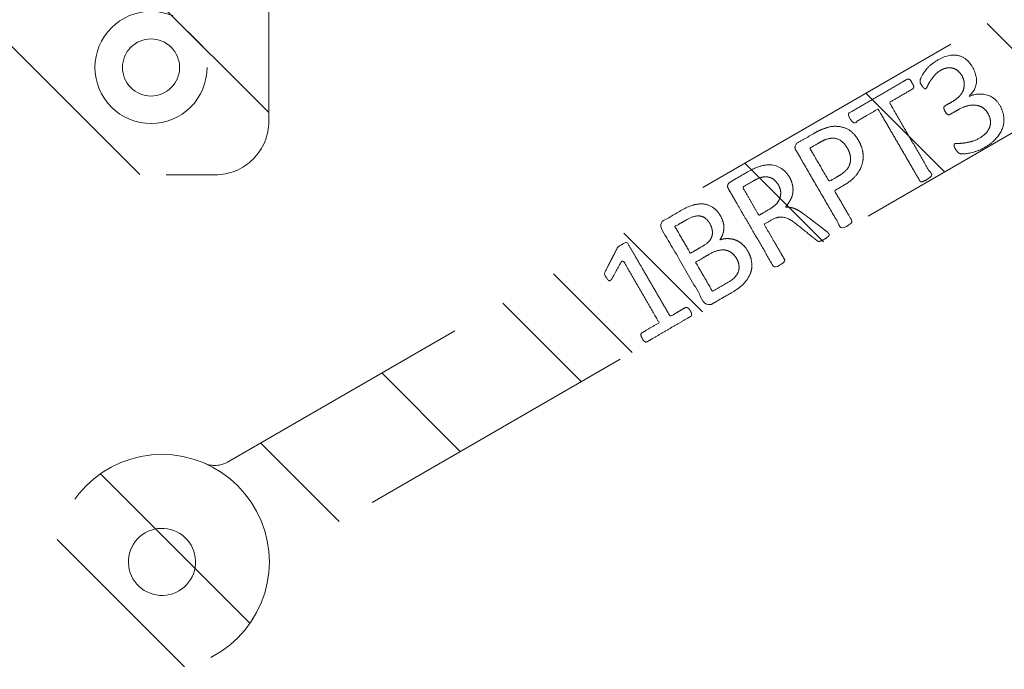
# Model space of a CAD drawing. Header units: inches. Extents: x -456 to -294, y -215 to 27.
# Tile 4 of 51: x -377.05 to -372.47, y -49.57 to -46.55. Entities that reach past the tile are written whole.
import ezdxf

# ---------------------------------------------------------------- set-up
doc = ezdxf.new("R2010")
doc.units = ezdxf.units.IN
doc.header["$LTSCALE"] = 32
doc.header["$MEASUREMENT"] = 0
doc.linetypes.add('Dash Style-1', pattern=[0.083328, 0.041656, -0.041672])
for name, color, linetype, lineweight in [('DashLine', 7, 'Dash Style-1', 13), ('DashLineFill', 7, 'Dash Style-1', 13), ('Drawing', 7, 'Continuous', 18), ('None', 7, 'Continuous', 18), ('SolidLine', 7, 'Continuous', 15)]:
    doc.layers.add(name, color=color, linetype=linetype, lineweight=lineweight)
doc.layers.add('Metal-Leg', color=7, linetype='Continuous', lineweight=18, true_color=0x4c4c4c)
pattern_1 = [(45, (0, 0), (-1.613, 1.9357), []), (45, (-1.0608, 1.0608), (-0.472346, 0.41676), [])]

# ---------------------------------------------------------------- blocks, each defined once
blk = doc.blocks.new('Group-81')
at = {"layer": 'Metal-Leg', "color": 7}
for points, knots in [([(-4.8347, 7.9395), (-4.8411, 7.9358), (-4.8545, 7.9313), (-4.861, 7.937), (-4.9208, 8.04), (-4.9806, 8.1429), (-4.9809, 8.147), (-4.9779, 8.153), (-4.9709, 8.1592), (-4.9597, 8.1657), (-4.9508, 8.1688), (-4.9451, 8.1699), (-4.9391, 8.167), (-4.9145, 8.1247), (-4.8909, 8.084), (-4.7441, 8.1693), (-4.5973, 8.2546), (-4.6414, 8.2791), (-4.6855, 8.3036), (-4.6899, 8.3075), (-4.6961, 8.3145), (-4.6948, 8.3196), (-4.6861, 8.3267), (-4.6754, 8.333), (-4.667, 8.3378), (-4.6613, 8.339), (-4.6562, 8.3377), (-4.6528, 8.3354), (-4.5981, 8.3074), (-4.5434, 8.2794), (-4.5409, 8.2788), (-4.539, 8.2756), (-4.5347, 8.2717), (-4.5261, 8.2569), (-4.5171, 8.2414), (-4.5175, 8.2347), (-4.5197, 8.2313), (-4.6913, 8.1317), (-4.8613, 8.033), (-4.8409, 7.9978), (-4.8186, 7.9595), (-4.82, 7.9545), (-4.8229, 7.9485), (-4.83, 7.9423), (-4.8347, 7.9395)], [0, 0, 0, 0.00261, 0.007831, 0.010441, 0.176195, 0.178805, 0.181415, 0.184026, 0.186636, 0.188594, 0.190551, 0.192509, 0.194467, 0.244389, 0.244389, 0.424498, 0.424498, 0.47805, 0.47805, 0.484241, 0.490432, 0.496622, 0.502813, 0.507071, 0.510941, 0.514811, 0.518682, 0.518682, 0.576295, 0.576295, 0.578743, 0.58119, 0.583638, 0.590247, 0.593184, 0.596122, 0.599059, 0.911881, 0.911881, 0.976501, 0.982376, 0.988251, 0.994125, 1, 1, 1]), ([(-4.5574, 7.6714), (-4.5766, 7.6603), (-4.6124, 7.6523), (-4.6472, 7.6534), (-4.6787, 7.6671), (-4.7229, 7.6991), (-4.7766, 7.7917), (-4.81, 7.8491), (-4.8078, 7.8675), (-4.6235, 7.9745), (-4.4392, 8.0815), (-4.4222, 8.0743), (-4.393, 8.0241), (-4.3471, 7.9451), (-4.3355, 7.892), (-4.3428, 7.8494), (-4.3702, 7.8121), (-4.4069, 7.7908), (-4.4362, 7.7824), (-4.4643, 7.7831), (-4.4939, 7.7936), (-4.5052, 7.802), (-4.4991, 7.7842), (-4.4993, 7.7478), (-4.5112, 7.7132), (-4.5383, 7.6825), (-4.5574, 7.6714)], [0, 0, 0, 0.031455, 0.06291, 0.094366, 0.125821, 0.188731, 0.266159, 0.275837, 0.285516, 0.435531, 0.44521, 0.454888, 0.521427, 0.574659, 0.627891, 0.681123, 0.734355, 0.762747, 0.791139, 0.819531, 0.847924, 0.847924, 0.885943, 0.923962, 0.961981, 1, 1, 1]), ([(-4.4295, 7.8481), (-4.4152, 7.8565), (-4.3975, 7.8774), (-4.3917, 7.9042), (-4.3995, 7.936), (-4.4273, 7.9839), (-4.443, 8.011), (-4.5053, 7.9749), (-4.5675, 7.9387), (-4.5504, 7.9092), (-4.5221, 7.8605), (-4.4977, 7.8405), (-4.4709, 7.8348), (-4.4423, 7.8407), (-4.4295, 7.8481)], [0, 0, 0, 0.074499, 0.148998, 0.223496, 0.297995, 0.395417, 0.395417, 0.61891, 0.61891, 0.724928, 0.793696, 0.862464, 0.931232, 1, 1, 1]), ([(-4.5921, 7.7238), (-4.5746, 7.734), (-4.5555, 7.76), (-4.55, 7.791), (-4.559, 7.8284), (-4.5909, 7.8835), (-4.609, 7.9146), (-4.6768, 7.8752), (-4.7447, 7.8359), (-4.7229, 7.7983), (-4.6807, 7.7257), (-4.6401, 7.7109), (-4.6081, 7.7146), (-4.5921, 7.7238)], [0, 0, 0, 0.079156, 0.158312, 0.237468, 0.316624, 0.419526, 0.419526, 0.643799, 0.643799, 0.767809, 0.883905, 0.941952, 1, 1, 1]), ([(-4.4772, 7.2944), (-4.4804, 7.2926), (-4.4845, 7.2923), (-4.4898, 7.2978), (-4.4979, 7.308), (-4.5071, 7.324), (-4.5111, 7.3345), (-4.5132, 7.3418), (-4.5103, 7.3477), (-4.5064, 7.3521), (-4.4711, 7.3961), (-4.4359, 7.4401), (-4.4236, 7.4557), (-4.4055, 7.4833), (-4.3974, 7.5136), (-4.4027, 7.5447), (-4.4226, 7.579), (-4.4324, 7.5957), (-4.5145, 7.548), (-4.5999, 7.4984), (-4.605, 7.4998), (-4.6103, 7.5052), (-4.6174, 7.5139), (-4.6258, 7.5282), (-4.6297, 7.5387), (-4.6318, 7.546), (-4.6305, 7.5511), (-4.4478, 7.6572), (-4.2571, 7.768), (-4.2401, 7.7607), (-4.2123, 7.7129), (-4.1798, 7.657), (-4.1703, 7.6369), (-4.1673, 7.628), (-4.1575, 7.6038), (-4.1547, 7.5585), (-4.1672, 7.5214), (-4.1933, 7.4891), (-4.2316, 7.4669), (-4.27, 7.4595), (-4.3051, 7.4648), (-4.3377, 7.4842), (-4.3534, 7.4965), (-4.3526, 7.4841), (-4.3561, 7.4608), (-4.3662, 7.4378), (-4.3837, 7.4127), (-4.3944, 7.398), (-4.4264, 7.3559), (-4.4585, 7.3138), (-4.4669, 7.3025), (-4.4756, 7.2953), (-4.4772, 7.2944)], [0, 0, 0, 0.004018, 0.008035, 0.012053, 0.01607, 0.020088, 0.024105, 0.028123, 0.03214, 0.03214, 0.070951, 0.070951, 0.084634, 0.098317, 0.112001, 0.125684, 0.138745, 0.138745, 0.202807, 0.205295, 0.207782, 0.21027, 0.212758, 0.214748, 0.216739, 0.218729, 0.220719, 0.332671, 0.339637, 0.346603, 0.391882, 0.407555, 0.423229, 0.423229, 0.466696, 0.510164, 0.553631, 0.597099, 0.640566, 0.684033, 0.727501, 0.770968, 0.770968, 0.798042, 0.825115, 0.852188, 0.879262, 0.879262, 0.958132, 0.958132, 0.979066, 1, 1, 1]), ([(-4.2504, 7.5286), (-4.2264, 7.5425), (-4.2082, 7.5808), (-4.2141, 7.6094), (-4.2171, 7.6183), (-4.2266, 7.6384), (-4.2475, 7.6743), (-4.26, 7.6958), (-4.3254, 7.6578), (-4.3909, 7.6198), (-4.3765, 7.5951), (-4.3501, 7.5496), (-4.3238, 7.5264), (-4.2926, 7.5168), (-4.2631, 7.5211), (-4.2504, 7.5286)], [0, 0, 0, 0.142515, 0.285031, 0.285031, 0.330993, 0.376955, 0.445899, 0.445899, 0.655281, 0.655281, 0.734439, 0.800829, 0.867219, 0.93361, 1, 1, 1]), ([(-4.0409, 7.1569), (-4.0713, 7.1393), (-4.1287, 7.1316), (-4.181, 7.1481), (-4.2298, 7.1881), (-4.2636, 7.2463), (-4.2761, 7.2679), (-4.3455, 7.2276), (-4.4181, 7.1854), (-4.4232, 7.1867), (-4.4285, 7.1922), (-4.4356, 7.2008), (-4.444, 7.2152), (-4.448, 7.2257), (-4.4501, 7.233), (-4.4487, 7.2381), (-4.2668, 7.3437), (-4.0769, 7.454), (-4.0583, 7.4477), (-4.0296, 7.3982), (-3.9981, 7.344), (-3.9883, 7.3198), (-3.9761, 7.2842), (-3.9767, 7.2411), (-3.99, 7.2014), (-4.0202, 7.1689), (-4.0409, 7.1569)], [0, 0, 0, 0.066268, 0.132535, 0.198803, 0.26507, 0.303966, 0.303966, 0.429297, 0.43506, 0.440822, 0.446584, 0.452347, 0.456957, 0.461567, 0.466177, 0.470786, 0.728938, 0.745073, 0.761208, 0.845107, 0.870922, 0.896738, 0.922553, 0.948369, 0.974184, 1, 1, 1]), ([(-4.0772, 7.2084), (-4.0533, 7.2223), (-4.0316, 7.2584), (-4.032, 7.2922), (-4.043, 7.3222), (-4.0648, 7.3597), (-4.0782, 7.3828), (-4.1556, 7.3379), (-4.233, 7.2929), (-4.2196, 7.2698), (-4.1932, 7.2243), (-4.1635, 7.1989), (-4.1291, 7.1911), (-4.0948, 7.1982), (-4.0772, 7.2084)], [0, 0, 0, 0.053098, 0.106195, 0.159293, 0.212391, 0.297937, 0.297937, 0.584068, 0.584068, 0.669615, 0.752211, 0.834807, 0.917404, 1, 1, 1]), ([(-3.7742, 6.9071), (-3.7794, 6.9041), (-3.7886, 6.8988), (-3.7952, 6.8992), (-3.8012, 6.9021), (-3.8336, 6.958), (-3.8652, 7.0122), (-4.0327, 6.9149), (-4.2035, 6.8158), (-4.2085, 6.8171), (-4.2138, 6.8226), (-4.221, 6.8312), (-4.2293, 6.8456), (-4.2333, 6.8561), (-4.2354, 6.8634), (-4.2341, 6.8684), (-4.0633, 6.9676), (-3.8957, 7.0649), (-3.9273, 7.1192), (-3.9597, 7.175), (-3.9593, 7.1817), (-3.9554, 7.186), (-3.9484, 7.1923), (-3.9372, 7.1988), (-3.9267, 7.2027), (-3.921, 7.2039), (-3.915, 7.201), (-3.8358, 7.0645), (-3.7565, 6.9281), (-3.7569, 6.9214), (-3.7599, 6.9155), (-3.7694, 6.9099), (-3.7742, 6.9071)], [0, 0, 0, 0.003046, 0.005389, 0.007733, 0.010076, 0.089744, 0.089744, 0.335779, 0.340465, 0.345152, 0.349838, 0.354524, 0.360382, 0.36624, 0.372099, 0.377957, 0.6855, 0.6855, 0.785085, 0.788014, 0.790943, 0.793872, 0.796801, 0.798998, 0.801195, 0.803391, 0.805588, 0.991213, 0.99341, 0.995606, 0.997803, 1, 1, 1]), ([(-3.8785, 6.4986), (-3.904, 6.4838), (-3.9573, 6.4763), (-4.008, 6.4938), (-4.0552, 6.5347), (-4.0849, 6.5858), (-4.098, 6.623), (-4.1041, 6.6557), (-4.1048, 6.6788), (-4.1034, 6.6839), (-4.1005, 6.6898), (-4.095, 6.6951), (-4.088, 6.7014), (-4.0704, 6.7116), (-4.0597, 6.7114), (-4.056, 6.705), (-4.0563, 6.6835), (-4.0526, 6.6515), (-4.0436, 6.614), (-4.0195, 6.5725), (-3.9933, 6.5493), (-3.9621, 6.5397), (-3.931, 6.545), (-3.8991, 6.5635), (-3.881, 6.5911), (-3.8757, 6.6262), (-3.8859, 6.6694), (-3.9095, 6.7101), (-3.922, 6.7316), (-3.9238, 6.7402), (-3.9132, 6.7495), (-3.902, 6.756), (-3.8887, 6.7606), (-3.8821, 6.7548), (-3.871, 6.7356), (-3.8497, 6.6989), (-3.8216, 6.6726), (-3.7904, 6.6629), (-3.7558, 6.6659), (-3.7271, 6.6826), (-3.7005, 6.714), (-3.707, 6.7583), (-3.7265, 6.7918), (-3.7683, 6.8251), (-3.7989, 6.8394), (-3.8017, 6.8441), (-3.8019, 6.8483), (-3.7981, 6.8526), (-3.791, 6.8589), (-3.7807, 6.8649), (-3.7735, 6.8691), (-3.7668, 6.8687), (-3.7611, 6.8698), (-3.7526, 6.8662), (-3.7313, 6.8552), (-3.7062, 6.8377), (-3.6803, 6.8079), (-3.6535, 6.7616), (-3.6421, 6.7127), (-3.6519, 6.6708), (-3.6796, 6.6376), (-3.7195, 6.6144), (-3.757, 6.6055), (-3.7911, 6.6091), (-3.8228, 6.627), (-3.8362, 6.6427), (-3.837, 6.6422), (-3.8378, 6.6418), (-3.8283, 6.6217), (-3.8248, 6.5789), (-3.8348, 6.5411), (-3.8593, 6.5098), (-3.8785, 6.4986)], [0, 0, 0, 0.017275, 0.034551, 0.051826, 0.069101, 0.079466, 0.089831, 0.100197, 0.110562, 0.120927, 0.131292, 0.141657, 0.152023, 0.170162, 0.188301, 0.20644, 0.224579, 0.242718, 0.260857, 0.278996, 0.297135, 0.315274, 0.333413, 0.355585, 0.377758, 0.39993, 0.422102, 0.440315, 0.443482, 0.449817, 0.452985, 0.455359, 0.460109, 0.462484, 0.488606, 0.517104, 0.545602, 0.5741, 0.602598, 0.625397, 0.670993, 0.693792, 0.71887, 0.769027, 0.794105, 0.806644, 0.819183, 0.831722, 0.844261, 0.852098, 0.858368, 0.864638, 0.870907, 0.877177, 0.883446, 0.889716, 0.895985, 0.904867, 0.913749, 0.922631, 0.931513, 0.939712, 0.947912, 0.956111, 0.96431, 0.96431, 0.964676, 0.964676, 0.973507, 0.982338, 0.991169, 1, 1, 1])]:
    blk.add_open_spline(points, degree=2, knots=knots, dxfattribs=at)
blk = doc.blocks.new('1BRPT3-MP_leg (2D)')
at = {"layer": 'DashLineFill', "linetype": 'Continuous', "lineweight": 13}
h = blk.add_hatch(dxfattribs=at)
h.set_pattern_fill('Steel', color=253, style=0, pattern_type=2)
h.set_pattern_definition(pattern_1)
h.paths.add_polyline_path([(-5.5039, 10.3991), (-5.5063, 10.3501), (-5.5135, 10.3016), (-5.5255, 10.254), (-5.542, 10.2078), (-5.563, 10.1634), (-5.5882, 10.1213), (-5.6174, 10.0819), (-5.6504, 10.0456), (-5.6867, 10.0126), (-5.7262, 9.9834), (-5.7682, 9.9582), (-5.8126, 9.9372), (-5.8588, 9.9207), (-5.9064, 9.9087), (-5.9549, 9.9015), (-6.0039, 9.8991), (-6.0529, 9.9015), (-6.1015, 9.9087), (-6.1491, 9.9207), (-6.1953, 9.9372), (-6.2396, 9.9582), (-6.2817, 9.9834), (-6.3211, 10.0126), (-6.3575, 10.0456), (-6.3904, 10.0819), (-6.4197, 10.1213), (-6.4449, 10.1634), (-6.4659, 10.2078), (-6.4824, 10.254), (-6.4943, 10.3016), (-6.5015, 10.3501), (-6.5039, 10.3991), (-6.5015, 10.4481), (-6.4943, 10.4967), (-6.4824, 10.5443), (-6.4659, 10.5905), (-6.4449, 10.6348), (-6.4197, 10.6769), (-6.3904, 10.7163), (-6.3575, 10.7527), (-6.3211, 10.7856), (-6.2817, 10.8149), (-6.2396, 10.8401), (-6.1953, 10.8611), (-6.1491, 10.8776), (-6.1015, 10.8895), (-6.0529, 10.8967), (-6.0039, 10.8991), (-5.9549, 10.8967), (-5.9064, 10.8895), (-5.8588, 10.8776), (-5.8126, 10.8611), (-5.7682, 10.8401), (-5.7262, 10.8149), (-5.6867, 10.7856), (-5.6504, 10.7527), (-5.6174, 10.7163), (-5.5882, 10.6769), (-5.563, 10.6348), (-5.542, 10.5905), (-5.5255, 10.5443), (-5.5135, 10.4967), (-5.5063, 10.4481)])
h = blk.add_hatch(dxfattribs=at)
h.set_pattern_fill('Steel', color=253, style=0, pattern_type=2)
h.set_pattern_definition(pattern_1)
h.paths.add_polyline_path([(-5.8686, 10.4772), (-5.8616, 10.4636), (-5.856, 10.4493), (-5.8518, 10.4346), (-5.849, 10.4195), (-5.8478, 10.4042), (-5.848, 10.3889), (-5.8498, 10.3737), (-5.853, 10.3587), (-5.8577, 10.3441), (-5.8638, 10.33), (-5.8712, 10.3166), (-5.88, 10.304), (-5.8899, 10.2923), (-5.9009, 10.2816), (-5.9129, 10.2721), (-5.9258, 10.2638), (-5.9395, 10.2568), (-5.9537, 10.2512), (-5.9685, 10.247), (-5.9835, 10.2442), (-5.9988, 10.243), (-6.0142, 10.2432), (-6.0294, 10.245), (-6.0444, 10.2482), (-6.059, 10.2529), (-6.073, 10.259), (-6.0864, 10.2664), (-6.0991, 10.2752), (-6.1107, 10.2851), (-6.1214, 10.2961), (-6.1309, 10.3081), (-6.1393, 10.321), (-6.1463, 10.3346), (-6.1519, 10.3489), (-6.1561, 10.3636), (-6.1589, 10.3787), (-6.1601, 10.394), (-6.1599, 10.4093), (-6.1581, 10.4246), (-6.1549, 10.4396), (-6.1502, 10.4542), (-6.1441, 10.4682), (-6.1366, 10.4816), (-6.1279, 10.4942), (-6.118, 10.5059), (-6.107, 10.5166), (-6.0949, 10.5261), (-6.0821, 10.5344), (-6.0684, 10.5414), (-6.0542, 10.5471), (-6.0394, 10.5513), (-6.0243, 10.554), (-6.009, 10.5553), (-5.9937, 10.555), (-5.9785, 10.5533), (-5.9635, 10.55), (-5.9489, 10.5454), (-5.9348, 10.5393), (-5.9214, 10.5318), (-5.9088, 10.5231), (-5.8971, 10.5132), (-5.8865, 10.5021), (-5.8769, 10.4901)])
h = blk.add_hatch(dxfattribs=at)
h.set_pattern_fill('Steel', color=253, style=0, pattern_type=2)
h.set_pattern_definition(pattern_1)
edge = h.paths.add_edge_path()
edge.add_arc((-5.4369, 10.1532), 0.1181, 156.5512, 210)
edge.add_line((-5.5392, 10.0941), (-0.6992, 1.7111))
edge.add_arc((-0.5969, 1.7702), 0.1181, 210, 288.6355)
edge.add_arc((0, 0), 1.75, 108.6355, 131.3645)
edge.add_arc((-1.2345, 1.4021), 0.1181, 311.3645, 390)
edge.add_line((-1.1322, 1.4611), (-5.9722, 9.8441))
edge.add_arc((-6.0745, 9.785), 0.1181, 30, 83.4488)
edge.add_arc((-6.0039, 10.3991), 0.5, 263.4488, 336.5512)
at = {"layer": 'DashLineFill', "flags": 128}
for points in [[(-5.5039, 10.3991), (-5.5063, 10.3501), (-5.5135, 10.3016), (-5.5255, 10.254), (-5.542, 10.2078), (-5.563, 10.1634), (-5.5882, 10.1213), (-5.6174, 10.0819), (-5.6504, 10.0456), (-5.6867, 10.0126), (-5.7262, 9.9834), (-5.7682, 9.9582), (-5.8126, 9.9372), (-5.8588, 9.9207), (-5.9064, 9.9087), (-5.9549, 9.9015), (-6.0039, 9.8991), (-6.0529, 9.9015), (-6.1015, 9.9087), (-6.1491, 9.9207), (-6.1953, 9.9372), (-6.2396, 9.9582), (-6.2817, 9.9834), (-6.3211, 10.0126), (-6.3575, 10.0456), (-6.3904, 10.0819), (-6.4197, 10.1213), (-6.4449, 10.1634), (-6.4659, 10.2078), (-6.4824, 10.254), (-6.4943, 10.3016), (-6.5015, 10.3501), (-6.5039, 10.3991), (-6.5015, 10.4481), (-6.4943, 10.4967), (-6.4824, 10.5443), (-6.4659, 10.5905), (-6.4449, 10.6348), (-6.4197, 10.6769), (-6.3904, 10.7163), (-6.3575, 10.7527), (-6.3211, 10.7856), (-6.2817, 10.8149), (-6.2396, 10.8401), (-6.1953, 10.8611), (-6.1491, 10.8776), (-6.1015, 10.8895), (-6.0529, 10.8967), (-6.0039, 10.8991), (-5.9549, 10.8967), (-5.9064, 10.8895), (-5.8588, 10.8776), (-5.8126, 10.8611), (-5.7682, 10.8401), (-5.7262, 10.8149), (-5.6867, 10.7856), (-5.6504, 10.7527), (-5.6174, 10.7163), (-5.5882, 10.6769), (-5.563, 10.6348), (-5.542, 10.5905), (-5.5255, 10.5443), (-5.5135, 10.4967), (-5.5063, 10.4481)], [(-5.8686, 10.4772), (-5.8616, 10.4636), (-5.856, 10.4493), (-5.8518, 10.4346), (-5.849, 10.4195), (-5.8478, 10.4042), (-5.848, 10.3889), (-5.8498, 10.3737), (-5.853, 10.3587), (-5.8577, 10.3441), (-5.8638, 10.33), (-5.8712, 10.3166), (-5.88, 10.304), (-5.8899, 10.2923), (-5.9009, 10.2816), (-5.9129, 10.2721), (-5.9258, 10.2638), (-5.9395, 10.2568), (-5.9537, 10.2512), (-5.9685, 10.247), (-5.9835, 10.2442), (-5.9988, 10.243), (-6.0142, 10.2432), (-6.0294, 10.245), (-6.0444, 10.2482), (-6.059, 10.2529), (-6.073, 10.259), (-6.0864, 10.2664), (-6.0991, 10.2752), (-6.1107, 10.2851), (-6.1214, 10.2961), (-6.1309, 10.3081), (-6.1393, 10.321), (-6.1463, 10.3346), (-6.1519, 10.3489), (-6.1561, 10.3636), (-6.1589, 10.3787), (-6.1601, 10.394), (-6.1599, 10.4093), (-6.1581, 10.4246), (-6.1549, 10.4396), (-6.1502, 10.4542), (-6.1441, 10.4682), (-6.1366, 10.4816), (-6.1279, 10.4942), (-6.118, 10.5059), (-6.107, 10.5166), (-6.0949, 10.5261), (-6.0821, 10.5344), (-6.0684, 10.5414), (-6.0542, 10.5471), (-6.0394, 10.5513), (-6.0243, 10.554), (-6.009, 10.5553), (-5.9937, 10.555), (-5.9785, 10.5533), (-5.9635, 10.55), (-5.9489, 10.5454), (-5.9348, 10.5393), (-5.9214, 10.5318), (-5.9088, 10.5231), (-5.8971, 10.5132), (-5.8865, 10.5021), (-5.8769, 10.4901)]]:
    blk.add_lwpolyline(points, close=True, dxfattribs=at)
blk.add_lwpolyline([(-5.5452, 10.2002, 0.237536), (-5.5392, 10.0941), (-0.6992, 1.7111, 0.357242), (-0.5592, 1.6582, 0.0995), (-1.1565, 1.3134, 0.357242), (-1.1322, 1.4611), (-5.9722, 9.8441, 0.237536), (-6.061, 9.9024, 0.330246)], format="xyb", close=True, dxfattribs=at)
at = {"layer": 'Metal-Leg', "color": 7}
blk.add_blockref('Group-81', (0, 0), dxfattribs=at)
blk = doc.blocks.new('Group-84')
at = {"layer": 'SolidLine', "color": 7, "rotation": 90}
blk.add_blockref('1BRPT3-MP_leg (2D)', (0, -63.2283), dxfattribs=at)
blk = doc.blocks.new('SL Floating Runoff Desk (2D)')
at = {"layer": 'None'}
blk.add_blockref('Group-84', (0, 0), dxfattribs=at)
at = {"layer": 'Drawing', "color": 0, "flags": 1}
for tag in ['Tag', 'Catalog', 'Option1', 'Option2', 'Option3', 'Option4', 'Option5', 'Option6', 'Option7', 'Option8', 'Option9', 'Option10', 'Option11', 'Option12', 'Custom', 'FinishGroup', 'Discount', 'Item2', 'Item3', 'Item6', 'Item8', 'Item9', 'Item10', 'Item12', 'Item13', 'Item16', 'Item18', 'Item19', 'Item20', 'Item21', 'Item22', 'Item23', 'Item24', 'Item25', 'Item1', 'Item4', 'Item5', 'Item7', 'Item11', 'Item14', 'Item15', 'Item17']:
    blk.add_attdef(tag, (-24.5208, -41.5533), '', height=0.00709, dxfattribs=at)
blk = doc.blocks.new('Group-85')
at = {"layer": 'DashLineFill', "linetype": 'Continuous', "lineweight": 13}
h = blk.add_hatch(dxfattribs=at)
h.set_pattern_fill('Steel', color=253, style=0, pattern_type=2)
h.set_pattern_definition(pattern_1)
h.paths.add_polyline_path([(0.75, 2.0255), (0.7756, 2.0243), (0.8009, 2.0205), (0.8257, 2.0143), (0.8499, 2.0056), (0.873, 1.9947), (0.895, 1.9815), (0.9155, 1.9663), (0.9345, 1.9491), (0.9517, 1.9301), (0.967, 1.9095), (0.9801, 1.8876), (0.9911, 1.8644), (0.9997, 1.8403), (1.0059, 1.8155), (1.0097, 1.7901), (1.0109, 1.7646), (1.0097, 1.739), (1.0059, 1.7137), (0.9997, 1.6888), (0.9911, 1.6647), (0.9801, 1.6416), (0.967, 1.6196), (0.9517, 1.599), (0.9345, 1.5801), (0.9155, 1.5629), (0.895, 1.5476), (0.873, 1.5344), (0.8499, 1.5235), (0.8257, 1.5149), (0.8009, 1.5086), (0.7756, 1.5049), (0.75, 1.5036), (0.7244, 1.5049), (0.6991, 1.5086), (0.6743, 1.5149), (0.6501, 1.5235), (0.627, 1.5344), (0.605, 1.5476), (0.5845, 1.5629), (0.5655, 1.5801), (0.5483, 1.599), (0.533, 1.6196), (0.5199, 1.6416), (0.5089, 1.6647), (0.5003, 1.6888), (0.4941, 1.7137), (0.4903, 1.739), (0.4891, 1.7646), (0.4903, 1.7901), (0.4941, 1.8155), (0.5003, 1.8403), (0.5089, 1.8644), (0.5199, 1.8876), (0.533, 1.9095), (0.5483, 1.9301), (0.5655, 1.9491), (0.5845, 1.9663), (0.605, 1.9815), (0.627, 1.9947), (0.6501, 2.0056), (0.6743, 2.0143), (0.6991, 2.0205), (0.7244, 2.0243)])
h = blk.add_hatch(dxfattribs=at)
h.set_pattern_fill('Steel', color=253, style=0, pattern_type=2)
h.set_pattern_definition(pattern_1)
h.paths.add_polyline_path([(0.75, 1.8974), (0.763, 1.8968), (0.7759, 1.8949), (0.7886, 1.8917), (0.8008, 1.8873), (0.8126, 1.8818), (0.8238, 1.875), (0.8343, 1.8673), (0.844, 1.8585), (0.8527, 1.8489), (0.8605, 1.8384), (0.8672, 1.8272), (0.8728, 1.8154), (0.8772, 1.8031), (0.8803, 1.7905), (0.8822, 1.7776), (0.8829, 1.7646), (0.8822, 1.7515), (0.8803, 1.7386), (0.8772, 1.726), (0.8728, 1.7137), (0.8672, 1.7019), (0.8605, 1.6907), (0.8527, 1.6803), (0.844, 1.6706), (0.8343, 1.6619), (0.8238, 1.6541), (0.8126, 1.6474), (0.8008, 1.6418), (0.7886, 1.6374), (0.7759, 1.6342), (0.763, 1.6323), (0.75, 1.6317), (0.737, 1.6323), (0.7241, 1.6342), (0.7114, 1.6374), (0.6992, 1.6418), (0.6874, 1.6474), (0.6762, 1.6541), (0.6657, 1.6619), (0.656, 1.6706), (0.6473, 1.6803), (0.6395, 1.6907), (0.6328, 1.7019), (0.6272, 1.7137), (0.6228, 1.726), (0.6197, 1.7386), (0.6178, 1.7515), (0.6171, 1.7646), (0.6178, 1.7776), (0.6197, 1.7905), (0.6228, 1.8031), (0.6272, 1.8154), (0.6328, 1.8272), (0.6395, 1.8384), (0.6473, 1.8489), (0.656, 1.8585), (0.6657, 1.8673), (0.6762, 1.875), (0.6874, 1.8818), (0.6992, 1.8873), (0.7114, 1.8917), (0.7241, 1.8949), (0.737, 1.8968)])
at = {"layer": 'DashLineFill', "flags": 128}
for points in [[(0.75, 2.0255), (0.7756, 2.0243), (0.8009, 2.0205), (0.8257, 2.0143), (0.8499, 2.0056), (0.873, 1.9947), (0.895, 1.9815), (0.9155, 1.9663), (0.9345, 1.9491), (0.9517, 1.9301), (0.967, 1.9095), (0.9801, 1.8876), (0.9911, 1.8644), (0.9997, 1.8403), (1.0059, 1.8155), (1.0097, 1.7901), (1.0109, 1.7646), (1.0097, 1.739), (1.0059, 1.7137), (0.9997, 1.6888), (0.9911, 1.6647), (0.9801, 1.6416), (0.967, 1.6196), (0.9517, 1.599), (0.9345, 1.5801), (0.9155, 1.5629), (0.895, 1.5476), (0.873, 1.5344), (0.8499, 1.5235), (0.8257, 1.5149), (0.8009, 1.5086), (0.7756, 1.5049), (0.75, 1.5036), (0.7244, 1.5049), (0.6991, 1.5086), (0.6743, 1.5149), (0.6501, 1.5235), (0.627, 1.5344), (0.605, 1.5476), (0.5845, 1.5629), (0.5655, 1.5801), (0.5483, 1.599), (0.533, 1.6196), (0.5199, 1.6416), (0.5089, 1.6647), (0.5003, 1.6888), (0.4941, 1.7137), (0.4903, 1.739), (0.4891, 1.7646), (0.4903, 1.7901), (0.4941, 1.8155), (0.5003, 1.8403), (0.5089, 1.8644), (0.5199, 1.8876), (0.533, 1.9095), (0.5483, 1.9301), (0.5655, 1.9491), (0.5845, 1.9663), (0.605, 1.9815), (0.627, 1.9947), (0.6501, 2.0056), (0.6743, 2.0143), (0.6991, 2.0205), (0.7244, 2.0243)], [(0.75, 1.8974), (0.763, 1.8968), (0.7759, 1.8949), (0.7886, 1.8917), (0.8008, 1.8873), (0.8126, 1.8818), (0.8238, 1.875), (0.8343, 1.8673), (0.844, 1.8585), (0.8527, 1.8489), (0.8605, 1.8384), (0.8672, 1.8272), (0.8728, 1.8154), (0.8772, 1.8031), (0.8803, 1.7905), (0.8822, 1.7776), (0.8829, 1.7646), (0.8822, 1.7515), (0.8803, 1.7386), (0.8772, 1.726), (0.8728, 1.7137), (0.8672, 1.7019), (0.8605, 1.6907), (0.8527, 1.6803), (0.844, 1.6706), (0.8343, 1.6619), (0.8238, 1.6541), (0.8126, 1.6474), (0.8008, 1.6418), (0.7886, 1.6374), (0.7759, 1.6342), (0.763, 1.6323), (0.75, 1.6317), (0.737, 1.6323), (0.7241, 1.6342), (0.7114, 1.6374), (0.6992, 1.6418), (0.6874, 1.6474), (0.6762, 1.6541), (0.6657, 1.6619), (0.656, 1.6706), (0.6473, 1.6803), (0.6395, 1.6907), (0.6328, 1.7019), (0.6272, 1.7137), (0.6228, 1.726), (0.6197, 1.7386), (0.6178, 1.7515), (0.6171, 1.7646), (0.6178, 1.7776), (0.6197, 1.7905), (0.6228, 1.8031), (0.6272, 1.8154), (0.6328, 1.8272), (0.6395, 1.8384), (0.6473, 1.8489), (0.656, 1.8585), (0.6657, 1.8673), (0.6762, 1.875), (0.6874, 1.8818), (0.6992, 1.8873), (0.7114, 1.8917), (0.7241, 1.8949), (0.737, 1.8968)]]:
    blk.add_lwpolyline(points, close=True, dxfattribs=at)
blk = doc.blocks.new('Group-86')
at = {"layer": 'DashLineFill', "linetype": 'Continuous', "lineweight": 13}
h = blk.add_hatch(dxfattribs=at)
h.set_pattern_fill('Steel', color=253, style=0, pattern_type=2)
h.set_pattern_definition(pattern_1)
h.paths.add_polyline_path([(-0.75, 2.0255), (-0.7244, 2.0243), (-0.6991, 2.0205), (-0.6743, 2.0143), (-0.6501, 2.0056), (-0.627, 1.9947), (-0.605, 1.9815), (-0.5845, 1.9663), (-0.5655, 1.9491), (-0.5483, 1.9301), (-0.533, 1.9095), (-0.5199, 1.8876), (-0.5089, 1.8644), (-0.5003, 1.8403), (-0.4941, 1.8155), (-0.4903, 1.7901), (-0.4891, 1.7646), (-0.4903, 1.739), (-0.4941, 1.7137), (-0.5003, 1.6888), (-0.5089, 1.6647), (-0.5199, 1.6416), (-0.533, 1.6196), (-0.5483, 1.599), (-0.5655, 1.5801), (-0.5845, 1.5629), (-0.605, 1.5476), (-0.627, 1.5344), (-0.6501, 1.5235), (-0.6743, 1.5149), (-0.6991, 1.5086), (-0.7244, 1.5049), (-0.75, 1.5036), (-0.7756, 1.5049), (-0.8009, 1.5086), (-0.8257, 1.5149), (-0.8499, 1.5235), (-0.873, 1.5344), (-0.895, 1.5476), (-0.9155, 1.5629), (-0.9345, 1.5801), (-0.9517, 1.599), (-0.967, 1.6196), (-0.9801, 1.6416), (-0.9911, 1.6647), (-0.9997, 1.6888), (-1.0059, 1.7137), (-1.0097, 1.739), (-1.0109, 1.7646), (-1.0097, 1.7901), (-1.0059, 1.8155), (-0.9997, 1.8403), (-0.9911, 1.8644), (-0.9801, 1.8876), (-0.967, 1.9095), (-0.9517, 1.9301), (-0.9345, 1.9491), (-0.9155, 1.9663), (-0.895, 1.9815), (-0.873, 1.9947), (-0.8499, 2.0056), (-0.8257, 2.0143), (-0.8009, 2.0205), (-0.7756, 2.0243)])
h = blk.add_hatch(dxfattribs=at)
h.set_pattern_fill('Steel', color=253, style=0, pattern_type=2)
h.set_pattern_definition(pattern_1)
h.paths.add_polyline_path([(-0.75, 1.8974), (-0.737, 1.8968), (-0.7241, 1.8949), (-0.7114, 1.8917), (-0.6992, 1.8873), (-0.6874, 1.8818), (-0.6762, 1.875), (-0.6657, 1.8673), (-0.656, 1.8585), (-0.6473, 1.8489), (-0.6395, 1.8384), (-0.6328, 1.8272), (-0.6272, 1.8154), (-0.6228, 1.8031), (-0.6197, 1.7905), (-0.6178, 1.7776), (-0.6171, 1.7646), (-0.6178, 1.7515), (-0.6197, 1.7386), (-0.6228, 1.726), (-0.6272, 1.7137), (-0.6328, 1.7019), (-0.6395, 1.6907), (-0.6473, 1.6803), (-0.656, 1.6706), (-0.6657, 1.6619), (-0.6762, 1.6541), (-0.6874, 1.6474), (-0.6992, 1.6418), (-0.7114, 1.6374), (-0.7241, 1.6342), (-0.737, 1.6323), (-0.75, 1.6317), (-0.763, 1.6323), (-0.7759, 1.6342), (-0.7886, 1.6374), (-0.8008, 1.6418), (-0.8126, 1.6474), (-0.8238, 1.6541), (-0.8343, 1.6619), (-0.844, 1.6706), (-0.8527, 1.6803), (-0.8605, 1.6907), (-0.8672, 1.7019), (-0.8728, 1.7137), (-0.8772, 1.726), (-0.8803, 1.7386), (-0.8822, 1.7515), (-0.8829, 1.7646), (-0.8822, 1.7776), (-0.8803, 1.7905), (-0.8772, 1.8031), (-0.8728, 1.8154), (-0.8672, 1.8272), (-0.8605, 1.8384), (-0.8527, 1.8489), (-0.844, 1.8585), (-0.8343, 1.8673), (-0.8238, 1.875), (-0.8126, 1.8818), (-0.8008, 1.8873), (-0.7886, 1.8917), (-0.7759, 1.8949), (-0.763, 1.8968)])
at = {"layer": 'DashLineFill', "flags": 128}
for points in [[(-0.75, 2.0255), (-0.7244, 2.0243), (-0.6991, 2.0205), (-0.6743, 2.0143), (-0.6501, 2.0056), (-0.627, 1.9947), (-0.605, 1.9815), (-0.5845, 1.9663), (-0.5655, 1.9491), (-0.5483, 1.9301), (-0.533, 1.9095), (-0.5199, 1.8876), (-0.5089, 1.8644), (-0.5003, 1.8403), (-0.4941, 1.8155), (-0.4903, 1.7901), (-0.4891, 1.7646), (-0.4903, 1.739), (-0.4941, 1.7137), (-0.5003, 1.6888), (-0.5089, 1.6647), (-0.5199, 1.6416), (-0.533, 1.6196), (-0.5483, 1.599), (-0.5655, 1.5801), (-0.5845, 1.5629), (-0.605, 1.5476), (-0.627, 1.5344), (-0.6501, 1.5235), (-0.6743, 1.5149), (-0.6991, 1.5086), (-0.7244, 1.5049), (-0.75, 1.5036), (-0.7756, 1.5049), (-0.8009, 1.5086), (-0.8257, 1.5149), (-0.8499, 1.5235), (-0.873, 1.5344), (-0.895, 1.5476), (-0.9155, 1.5629), (-0.9345, 1.5801), (-0.9517, 1.599), (-0.967, 1.6196), (-0.9801, 1.6416), (-0.9911, 1.6647), (-0.9997, 1.6888), (-1.0059, 1.7137), (-1.0097, 1.739), (-1.0109, 1.7646), (-1.0097, 1.7901), (-1.0059, 1.8155), (-0.9997, 1.8403), (-0.9911, 1.8644), (-0.9801, 1.8876), (-0.967, 1.9095), (-0.9517, 1.9301), (-0.9345, 1.9491), (-0.9155, 1.9663), (-0.895, 1.9815), (-0.873, 1.9947), (-0.8499, 2.0056), (-0.8257, 2.0143), (-0.8009, 2.0205), (-0.7756, 2.0243)], [(-0.75, 1.8974), (-0.737, 1.8968), (-0.7241, 1.8949), (-0.7114, 1.8917), (-0.6992, 1.8873), (-0.6874, 1.8818), (-0.6762, 1.875), (-0.6657, 1.8673), (-0.656, 1.8585), (-0.6473, 1.8489), (-0.6395, 1.8384), (-0.6328, 1.8272), (-0.6272, 1.8154), (-0.6228, 1.8031), (-0.6197, 1.7905), (-0.6178, 1.7776), (-0.6171, 1.7646), (-0.6178, 1.7515), (-0.6197, 1.7386), (-0.6228, 1.726), (-0.6272, 1.7137), (-0.6328, 1.7019), (-0.6395, 1.6907), (-0.6473, 1.6803), (-0.656, 1.6706), (-0.6657, 1.6619), (-0.6762, 1.6541), (-0.6874, 1.6474), (-0.6992, 1.6418), (-0.7114, 1.6374), (-0.7241, 1.6342), (-0.737, 1.6323), (-0.75, 1.6317), (-0.763, 1.6323), (-0.7759, 1.6342), (-0.7886, 1.6374), (-0.8008, 1.6418), (-0.8126, 1.6474), (-0.8238, 1.6541), (-0.8343, 1.6619), (-0.844, 1.6706), (-0.8527, 1.6803), (-0.8605, 1.6907), (-0.8672, 1.7019), (-0.8728, 1.7137), (-0.8772, 1.726), (-0.8803, 1.7386), (-0.8822, 1.7515), (-0.8829, 1.7646), (-0.8822, 1.7776), (-0.8803, 1.7905), (-0.8772, 1.8031), (-0.8728, 1.8154), (-0.8672, 1.8272), (-0.8605, 1.8384), (-0.8527, 1.8489), (-0.844, 1.8585), (-0.8343, 1.8673), (-0.8238, 1.875), (-0.8126, 1.8818), (-0.8008, 1.8873), (-0.7886, 1.8917), (-0.7759, 1.8949), (-0.763, 1.8968)]]:
    blk.add_lwpolyline(points, close=True, dxfattribs=at)
blk = doc.blocks.new('Group-87')
at = {"layer": 'DashLineFill', "linetype": 'Continuous', "lineweight": 13}
h = blk.add_hatch(dxfattribs=at)
h.set_pattern_fill('Steel', color=253, style=0, pattern_type=2)
h.set_pattern_definition(pattern_1)
h.paths.add_polyline_path([(0, 1.0991), (0.0256, 1.0979), (0.0509, 1.0941), (0.0757, 1.0879), (0.0999, 1.0793), (0.123, 1.0683), (0.145, 1.0552), (0.1655, 1.0399), (0.1845, 1.0227), (0.2017, 1.0037), (0.217, 0.9832), (0.2301, 0.9612), (0.2411, 0.938), (0.2497, 0.9139), (0.2559, 0.8891), (0.2597, 0.8638), (0.2609, 0.8382), (0.2597, 0.8126), (0.2559, 0.7873), (0.2497, 0.7624), (0.2411, 0.7383), (0.2301, 0.7152), (0.217, 0.6932), (0.2017, 0.6726), (0.1845, 0.6537), (0.1655, 0.6365), (0.145, 0.6212), (0.123, 0.6081), (0.0999, 0.5971), (0.0757, 0.5885), (0.0509, 0.5823), (0.0256, 0.5785), (0, 0.5772), (-0.0256, 0.5785), (-0.0509, 0.5823), (-0.0757, 0.5885), (-0.0999, 0.5971), (-0.123, 0.6081), (-0.145, 0.6212), (-0.1655, 0.6365), (-0.1845, 0.6537), (-0.2017, 0.6726), (-0.217, 0.6932), (-0.2301, 0.7152), (-0.2411, 0.7383), (-0.2497, 0.7624), (-0.2559, 0.7873), (-0.2597, 0.8126), (-0.2609, 0.8382), (-0.2597, 0.8638), (-0.2559, 0.8891), (-0.2497, 0.9139), (-0.2411, 0.938), (-0.2301, 0.9612), (-0.217, 0.9832), (-0.2017, 1.0037), (-0.1845, 1.0227), (-0.1655, 1.0399), (-0.145, 1.0552), (-0.123, 1.0683), (-0.0999, 1.0793), (-0.0757, 1.0879), (-0.0509, 1.0941), (-0.0256, 1.0979)])
h = blk.add_hatch(dxfattribs=at)
h.set_pattern_fill('Steel', color=253, style=0, pattern_type=2)
h.set_pattern_definition(pattern_1)
h.paths.add_polyline_path([(0, 0.9711), (0.013, 0.9704), (0.0259, 0.9685), (0.0386, 0.9653), (0.0508, 0.9609), (0.0626, 0.9554), (0.0738, 0.9487), (0.0843, 0.9409), (0.094, 0.9321), (0.1027, 0.9225), (0.1105, 0.912), (0.1172, 0.9008), (0.1228, 0.889), (0.1272, 0.8768), (0.1303, 0.8641), (0.1322, 0.8512), (0.1329, 0.8382), (0.1322, 0.8252), (0.1303, 0.8123), (0.1272, 0.7996), (0.1228, 0.7873), (0.1172, 0.7756), (0.1105, 0.7644), (0.1027, 0.7539), (0.094, 0.7442), (0.0843, 0.7355), (0.0738, 0.7277), (0.0626, 0.721), (0.0508, 0.7154), (0.0386, 0.711), (0.0259, 0.7079), (0.013, 0.706), (0, 0.7053), (-0.013, 0.706), (-0.0259, 0.7079), (-0.0386, 0.711), (-0.0508, 0.7154), (-0.0626, 0.721), (-0.0738, 0.7277), (-0.0843, 0.7355), (-0.094, 0.7442), (-0.1027, 0.7539), (-0.1105, 0.7644), (-0.1172, 0.7756), (-0.1228, 0.7873), (-0.1272, 0.7996), (-0.1303, 0.8123), (-0.1322, 0.8252), (-0.1329, 0.8382), (-0.1322, 0.8512), (-0.1303, 0.8641), (-0.1272, 0.8768), (-0.1228, 0.889), (-0.1172, 0.9008), (-0.1105, 0.912), (-0.1027, 0.9225), (-0.094, 0.9321), (-0.0843, 0.9409), (-0.0738, 0.9487), (-0.0626, 0.9554), (-0.0508, 0.9609), (-0.0386, 0.9653), (-0.0259, 0.9685), (-0.013, 0.9704)])
at = {"layer": 'DashLineFill', "flags": 128}
for points in [[(0, 1.0991), (0.0256, 1.0979), (0.0509, 1.0941), (0.0757, 1.0879), (0.0999, 1.0793), (0.123, 1.0683), (0.145, 1.0552), (0.1655, 1.0399), (0.1845, 1.0227), (0.2017, 1.0037), (0.217, 0.9832), (0.2301, 0.9612), (0.2411, 0.938), (0.2497, 0.9139), (0.2559, 0.8891), (0.2597, 0.8638), (0.2609, 0.8382), (0.2597, 0.8126), (0.2559, 0.7873), (0.2497, 0.7624), (0.2411, 0.7383), (0.2301, 0.7152), (0.217, 0.6932), (0.2017, 0.6726), (0.1845, 0.6537), (0.1655, 0.6365), (0.145, 0.6212), (0.123, 0.6081), (0.0999, 0.5971), (0.0757, 0.5885), (0.0509, 0.5823), (0.0256, 0.5785), (0, 0.5772), (-0.0256, 0.5785), (-0.0509, 0.5823), (-0.0757, 0.5885), (-0.0999, 0.5971), (-0.123, 0.6081), (-0.145, 0.6212), (-0.1655, 0.6365), (-0.1845, 0.6537), (-0.2017, 0.6726), (-0.217, 0.6932), (-0.2301, 0.7152), (-0.2411, 0.7383), (-0.2497, 0.7624), (-0.2559, 0.7873), (-0.2597, 0.8126), (-0.2609, 0.8382), (-0.2597, 0.8638), (-0.2559, 0.8891), (-0.2497, 0.9139), (-0.2411, 0.938), (-0.2301, 0.9612), (-0.217, 0.9832), (-0.2017, 1.0037), (-0.1845, 1.0227), (-0.1655, 1.0399), (-0.145, 1.0552), (-0.123, 1.0683), (-0.0999, 1.0793), (-0.0757, 1.0879), (-0.0509, 1.0941), (-0.0256, 1.0979)], [(0, 0.9711), (0.013, 0.9704), (0.0259, 0.9685), (0.0386, 0.9653), (0.0508, 0.9609), (0.0626, 0.9554), (0.0738, 0.9487), (0.0843, 0.9409), (0.094, 0.9321), (0.1027, 0.9225), (0.1105, 0.912), (0.1172, 0.9008), (0.1228, 0.889), (0.1272, 0.8768), (0.1303, 0.8641), (0.1322, 0.8512), (0.1329, 0.8382), (0.1322, 0.8252), (0.1303, 0.8123), (0.1272, 0.7996), (0.1228, 0.7873), (0.1172, 0.7756), (0.1105, 0.7644), (0.1027, 0.7539), (0.094, 0.7442), (0.0843, 0.7355), (0.0738, 0.7277), (0.0626, 0.721), (0.0508, 0.7154), (0.0386, 0.711), (0.0259, 0.7079), (0.013, 0.706), (0, 0.7053), (-0.013, 0.706), (-0.0259, 0.7079), (-0.0386, 0.711), (-0.0508, 0.7154), (-0.0626, 0.721), (-0.0738, 0.7277), (-0.0843, 0.7355), (-0.094, 0.7442), (-0.1027, 0.7539), (-0.1105, 0.7644), (-0.1172, 0.7756), (-0.1228, 0.7873), (-0.1272, 0.7996), (-0.1303, 0.8123), (-0.1322, 0.8252), (-0.1329, 0.8382), (-0.1322, 0.8512), (-0.1303, 0.8641), (-0.1272, 0.8768), (-0.1228, 0.889), (-0.1172, 0.9008), (-0.1105, 0.912), (-0.1027, 0.9225), (-0.094, 0.9321), (-0.0843, 0.9409), (-0.0738, 0.9487), (-0.0626, 0.9554), (-0.0508, 0.9609), (-0.0386, 0.9653), (-0.0259, 0.9685), (-0.013, 0.9704)]]:
    blk.add_lwpolyline(points, close=True, dxfattribs=at)
blk = doc.blocks.new('SlateModestyBracket (2D)')
at = {"layer": 'DashLineFill', "linetype": 'Continuous', "lineweight": 13}
h = blk.add_hatch(dxfattribs=at)
h.set_pattern_fill('Steel', color=253, style=0, pattern_type=2)
h.set_pattern_definition(pattern_1)
edge = h.paths.add_edge_path()
edge.add_line((0.75, 0), (-0.75, 0))
edge.add_line((-0.75, 0), (-0.75, 0.2433))
edge.add_arc((-1.1437, 0.2433), 0.3937, 0, 21.7452)
edge.add_line((-0.778, 0.3892), (-1.1788, 1.3941))
edge.add_arc((-0.25, 1.7646), 1, 180, 201.7452, ccw=False)
edge.add_line((-1.25, 1.7646), (-1.25, 2.063))
edge.add_arc((-1, 2.063), 0.25, 90, 180, ccw=False)
edge.add_line((-1, 2.313), (1, 2.313))
edge.add_arc((1, 2.063), 0.25, 0, 90, ccw=False)
edge.add_line((1.25, 2.063), (1.25, 1.7646))
edge.add_arc((0.25, 1.7646), 1, 338.2548, 360, ccw=False)
edge.add_line((1.1788, 1.3941), (0.778, 0.3892))
edge.add_arc((1.1437, 0.2433), 0.3937, 158.2548, 180)
edge.add_line((0.75, 0.2433), (0.75, 0))
at = {"layer": 'DashLineFill', "transparency": 33554687}
for p, q in [((-0.75, 0.2433), (0.75, 0.2433)), ((-0.75, 0.1646), (0.75, 0.1646))]:
    blk.add_line(p, q, dxfattribs=at)
at = {"layer": 'DashLineFill', "flags": 128}
blk.add_lwpolyline([(0.75, 0), (-0.75, 0), (-0.75, 0.2433, 0.095167), (-0.778, 0.3892), (-1.1788, 1.3941, -0.095167), (-1.25, 1.7646), (-1.25, 2.063, -0.414214), (-1, 2.313), (1, 2.313, -0.414214), (1.25, 2.063), (1.25, 1.7646, -0.095167), (1.1788, 1.3941), (0.778, 0.3892, 0.095167), (0.75, 0.2433)], format="xyb", close=True, dxfattribs=at)
at = {"layer": 'DashLineFill', "color": 7}
for name in ['Group-86', 'Group-85', 'Group-87']:
    blk.add_blockref(name, (0, 0), dxfattribs=at)
blk = doc.blocks.new('Group-88')
at = {"layer": 'DashLine', "color": 7}
blk.add_blockref('SlateModestyBracket (2D)', (18.4843, 0.748), dxfattribs=at)
blk = doc.blocks.new('Group-89')
at = {"layer": 'None'}
blk.add_blockref('Group-88', (0, 0), dxfattribs=at)
blk = doc.blocks.new('SL Modesty Panel (2D)')
at = {"layer": 'None'}
blk.add_blockref('Group-89', (0, 0), dxfattribs=at)
at = {"layer": 'Drawing', "color": 0, "flags": 1}
for tag in ['Tag', 'Catalog', 'Option1', 'Option2', 'Option3', 'Option4', 'Option5', 'Option6', 'Option7', 'Option8', 'Option9', 'Option10', 'Option11', 'Option12', 'Custom', 'FinishGroup', 'Discount', 'Item2', 'Item3', 'Item6', 'Item8', 'Item9', 'Item10', 'Item12', 'Item13', 'Item16', 'Item18', 'Item19', 'Item20', 'Item21', 'Item22', 'Item23', 'Item24', 'Item25', 'Item1', 'Item4', 'Item5', 'Item7', 'Item11', 'Item14', 'Item15', 'Item17']:
    blk.add_attdef(tag, (-19.4913, -36.5537), '', height=0.00709, dxfattribs=at)

msp = doc.modelspace()

# ---------------------------------------------------------------- block references
at = {"layer": 'Drawing'}
msp.add_blockref('SL Floating Runoff Desk (2D)', (-365.988, 20.1614), dxfattribs=at)

# ---------------------------------------------------------------- next in the draw order: block references
at = {"layer": 'Drawing', "rotation": 270}
msp.add_blockref('SL Modesty Panel (2D)', (-378.9506, -27.5351), dxfattribs=at)

doc.saveas('drawing.dxf')
